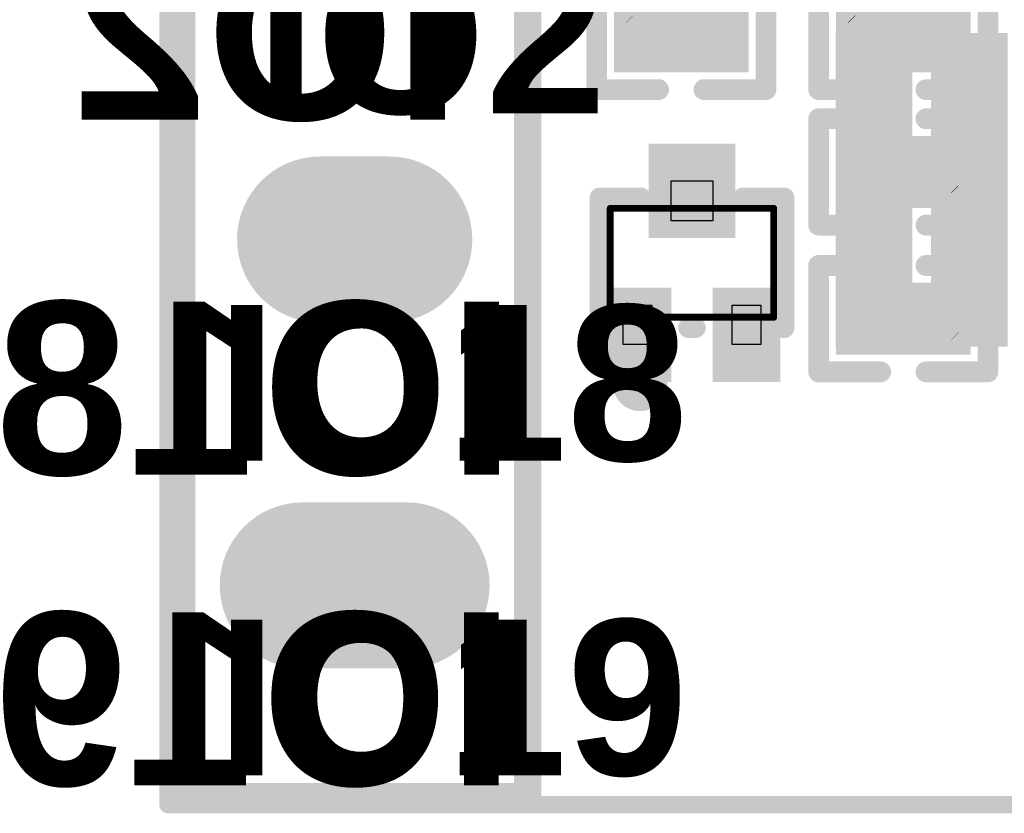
# Model space of a CAD drawing. Header units: inches. Extents: x 0.993 to 1.777, y -0.01 to 0.861.
# Tile 1 of 13: x 0.993 to 1.278, y -0.01 to 0.219. Entities that reach past the tile are written whole.
import ezdxf

# ---------------------------------------------------------------- set-up
doc = ezdxf.new("R2010")
doc.units = ezdxf.units.IN
doc.header["$MEASUREMENT"] = 0
for name, color, linetype in [('Bottom Layer', 5, 'Continuous'), ('Bottom Overlay', 54, 'Continuous'), ('Bottom Paste', 16, 'Continuous'), ('Bottom Solder', 6, 'Continuous'), ('GND', 76, 'Continuous'), ('Keep-Out Layer', 6, 'Continuous'), ('Mechanical 15', 56, 'Continuous'), ('Mechanical 4', 56, 'Continuous'), ('Mechanical 5', 56, 'Continuous'), ('Mechanical 6', 56, 'Continuous'), ('Multi-Layer', 9, 'Continuous'), ('Pad Holes', 156, 'Continuous'), ('Top Layer', 1, 'Continuous'), ('Top Overlay', 2, 'Continuous'), ('Top Paste', 8, 'Continuous'), ('Top Solder', 216, 'Continuous'), ('VCC', 16, 'Continuous')]:
    doc.layers.add(name, color=color, linetype=linetype)
doc.styles.add('Arial_Bold', font='txt', dxfattribs={"height": 0.2})

# ---------------------------------------------------------------- blocks, each defined once
blk = doc.blocks.new('R0201_2')
at = {"layer": 'Mechanical 4'}
blk.add_hatch(color=56, dxfattribs=at).paths.add_polyline_path([(0.01252, 0.00591), (0.01252, -0.0059), (-0.01111, -0.0059), (-0.01111, 0.00591)])
at = {"layer": 'Mechanical 5'}
for points in [[(-0.01111, 0.00591), (-0.01111, -0.0059), (-0.0052, -0.0059), (-0.0052, 0.00591)], [(0.01252, 0.00591), (0.01252, -0.0059), (0.00661, -0.0059), (0.00661, 0.00591)]]:
    blk.add_hatch(color=56, dxfattribs=at).paths.add_polyline_path(points)
at = {"layer": 'Top Layer'}
for points in [[(-0.01477, 0.00638), (-0.00284, 0.00638), (-0.00284, -0.00638), (-0.01477, -0.00638)], [(0.00425, 0.00638), (0.01618, 0.00638), (0.01618, -0.00638), (0.00425, -0.00638)]]:
    blk.add_hatch(color=1, dxfattribs=at).paths.add_polyline_path(points)
at = {"layer": 'Top Paste'}
for points in [[(-0.01477, 0.00638), (-0.00284, 0.00638), (-0.00284, -0.00638), (-0.01477, -0.00638)], [(-0.00248, 0.00543), (-0.00248, -0.00543), (-0.00343, -0.00638), (-0.01383, -0.00638), (-0.01477, -0.00543), (-0.01477, 0.00543), (-0.01383, 0.00638), (-0.00343, 0.00638)], [(0.00389, 0.00543), (0.00389, -0.00543), (0.00484, -0.00638), (0.01524, -0.00638), (0.01618, -0.00543), (0.01618, 0.00543), (0.01524, 0.00638), (0.00484, 0.00638)], [(0.00425, 0.00638), (0.01618, 0.00638), (0.01618, -0.00638), (0.00425, -0.00638)]]:
    blk.add_hatch(color=8, dxfattribs=at).paths.add_polyline_path(points)
at = {"layer": 'Top Solder'}
for points in [[(-0.01877, 0.01038), (0.00116, 0.01038), (0.00116, -0.01038), (-0.01877, -0.01038)], [(0.00025, 0.01038), (0.02018, 0.01038), (0.02018, -0.01038), (0.00025, -0.01038)]]:
    blk.add_hatch(color=216, dxfattribs=at).paths.add_polyline_path(points)
at = {"layer": 'Mechanical 15'}
blk.add_lwpolyline([(0.01665, -0.004, 0.0001, 0.0001, 0), (0.01465, -0.006, 0.0001, 0.0001, 0)], format="xyseb", dxfattribs=at)
for points in [[(0.01662, -0.004, 0.00005, 0.00005, 1), (0.01667, -0.004, 0.00005, 0.00005, 1)], [(0.01462, -0.006, 0.00005, 0.00005, 1), (0.01467, -0.006, 0.00005, 0.00005, 1)]]:
    blk.add_lwpolyline(points, format="xyseb", close=True, dxfattribs=at)
at = {"layer": 'Top Overlay'}
for points in [[(-0.02377, 0.01538, 0.006, 0.006, 0), (-0.02377, -0.01538, 0.006, 0.006, 0)], [(-0.00584, 0.01538, 0.006, 0.006, 0), (-0.02377, 0.01538, 0.006, 0.006, 0)], [(0.02518, 0.01538, 0.006, 0.006, 0), (0.00725, 0.01538, 0.006, 0.006, 0)], [(0.02518, 0.01538, 0.006, 0.006, 0), (0.02518, -0.01538, 0.006, 0.006, 0)], [(-0.00584, -0.01538, 0.006, 0.006, 0), (-0.02377, -0.01538, 0.006, 0.006, 0)], [(0.02518, -0.01538, 0.006, 0.006, 0), (0.00725, -0.01538, 0.006, 0.006, 0)]]:
    blk.add_lwpolyline(points, format="xyseb", dxfattribs=at)
for points in [[(-0.02527, 0.01538, 0.003, 0.003, 1), (-0.02227, 0.01538, 0.003, 0.003, 1)], [(-0.02527, 0.01538, 0.003, 0.003, 1), (-0.02227, 0.01538, 0.003, 0.003, 1)], [(-0.00734, 0.01538, 0.003, 0.003, 1), (-0.00434, 0.01538, 0.003, 0.003, 1)], [(0.00575, 0.01538, 0.003, 0.003, 1), (0.00875, 0.01538, 0.003, 0.003, 1)], [(0.02368, 0.01538, 0.003, 0.003, 1), (0.02668, 0.01538, 0.003, 0.003, 1)], [(0.02368, 0.01538, 0.003, 0.003, 1), (0.02668, 0.01538, 0.003, 0.003, 1)], [(-0.02527, -0.01538, 0.003, 0.003, 1), (-0.02227, -0.01538, 0.003, 0.003, 1)], [(-0.02527, -0.01538, 0.003, 0.003, 1), (-0.02227, -0.01538, 0.003, 0.003, 1)], [(-0.00734, -0.01538, 0.003, 0.003, 1), (-0.00434, -0.01538, 0.003, 0.003, 1)], [(0.00575, -0.01538, 0.003, 0.003, 1), (0.00875, -0.01538, 0.003, 0.003, 1)], [(0.02368, -0.01538, 0.003, 0.003, 1), (0.02668, -0.01538, 0.003, 0.003, 1)], [(0.02368, -0.01538, 0.003, 0.003, 1), (0.02668, -0.01538, 0.003, 0.003, 1)]]:
    blk.add_lwpolyline(points, format="xyseb", close=True, dxfattribs=at)
blk = doc.blocks.new('SIP8_B_21')
at = {"layer": 'Bottom Layer'}
h = blk.add_hatch(color=5, dxfattribs=at)
edge = h.paths.add_edge_path()
edge.add_arc((-0.015, 0.7), 0.02, 90, 270)
edge.add_line((-0.015, 0.68), (0.015, 0.68))
edge.add_arc((0.015, 0.7), 0.02, 270, 450)
edge.add_line((0.015, 0.72), (-0.015, 0.72))
h = blk.add_hatch(color=5, dxfattribs=at)
edge = h.paths.add_edge_path()
edge.add_arc((-0.01, 0.6), 0.02, 90, 270)
edge.add_line((-0.01, 0.58), (0.01, 0.58))
edge.add_arc((0.01, 0.6), 0.02, 270, 450)
edge.add_line((0.01, 0.62), (-0.01, 0.62))
at = {"layer": 'Bottom Solder'}
h = blk.add_hatch(color=6, dxfattribs=at)
edge = h.paths.add_edge_path()
edge.add_arc((-0.015, 0.7), 0.024, 90, 270)
edge.add_line((-0.015, 0.676), (0.015, 0.676))
edge.add_arc((0.015, 0.7), 0.024, 270, 450)
edge.add_line((0.015, 0.724), (-0.015, 0.724))
h = blk.add_hatch(color=6, dxfattribs=at)
edge = h.paths.add_edge_path()
edge.add_arc((-0.01, 0.6), 0.024, 90, 270)
edge.add_line((-0.01, 0.576), (0.01, 0.576))
edge.add_arc((0.01, 0.6), 0.024, 270, 450)
edge.add_line((0.01, 0.624), (-0.01, 0.624))
at = {"layer": 'GND'}
h = blk.add_hatch(color=76, dxfattribs=at)
edge = h.paths.add_edge_path()
edge.add_arc((-0.015, 0.7), 0.02, 90, 270)
edge.add_line((-0.015, 0.68), (0.015, 0.68))
edge.add_arc((0.015, 0.7), 0.02, 270, 450)
edge.add_line((0.015, 0.72), (-0.015, 0.72))
h = blk.add_hatch(color=76, dxfattribs=at)
edge = h.paths.add_edge_path()
edge.add_arc((-0.01, 0.6), 0.02, 90, 270)
edge.add_line((-0.01, 0.58), (0.01, 0.58))
edge.add_arc((0.01, 0.6), 0.02, 270, 450)
edge.add_line((0.01, 0.62), (-0.01, 0.62))
at = {"layer": 'Multi-Layer'}
h = blk.add_hatch(color=9, dxfattribs=at)
edge = h.paths.add_edge_path()
edge.add_arc((-0.015, 0.7), 0.02, 90, 270)
edge.add_line((-0.015, 0.68), (0.015, 0.68))
edge.add_arc((0.015, 0.7), 0.02, 270, 450)
edge.add_line((0.015, 0.72), (-0.015, 0.72))
h = blk.add_hatch(color=9, dxfattribs=at)
edge = h.paths.add_edge_path()
edge.add_arc((-0.01, 0.6), 0.02, 90, 270)
edge.add_line((-0.01, 0.58), (0.01, 0.58))
edge.add_arc((0.01, 0.6), 0.02, 270, 450)
edge.add_line((0.01, 0.62), (-0.01, 0.62))
at = {"layer": 'Pad Holes'}
h = blk.add_hatch(color=7, dxfattribs=at)
edge = h.paths.add_edge_path()
edge.add_arc((0, 0.7), 0.0175, 0, 360)
h = blk.add_hatch(color=7, dxfattribs=at)
edge = h.paths.add_edge_path()
edge.add_arc((0, 0.6), 0.0175, 0, 360)
at = {"layer": 'Top Layer'}
h = blk.add_hatch(color=1, dxfattribs=at)
edge = h.paths.add_edge_path()
edge.add_arc((-0.015, 0.7), 0.02, 90, 270)
edge.add_line((-0.015, 0.68), (0.015, 0.68))
edge.add_arc((0.015, 0.7), 0.02, 270, 450)
edge.add_line((0.015, 0.72), (-0.015, 0.72))
h = blk.add_hatch(color=1, dxfattribs=at)
edge = h.paths.add_edge_path()
edge.add_arc((-0.01, 0.6), 0.02, 90, 270)
edge.add_line((-0.01, 0.58), (0.01, 0.58))
edge.add_arc((0.01, 0.6), 0.02, 270, 450)
edge.add_line((0.01, 0.62), (-0.01, 0.62))
at = {"layer": 'Top Solder'}
h = blk.add_hatch(color=216, dxfattribs=at)
edge = h.paths.add_edge_path()
edge.add_arc((-0.015, 0.7), 0.024, 90, 270)
edge.add_line((-0.015, 0.676), (0.015, 0.676))
edge.add_arc((0.015, 0.7), 0.024, 270, 450)
edge.add_line((0.015, 0.724), (-0.015, 0.724))
h = blk.add_hatch(color=216, dxfattribs=at)
edge = h.paths.add_edge_path()
edge.add_arc((-0.01, 0.6), 0.024, 90, 270)
edge.add_line((-0.01, 0.576), (0.01, 0.576))
edge.add_arc((0.01, 0.6), 0.024, 270, 450)
edge.add_line((0.01, 0.624), (-0.01, 0.624))
at = {"layer": 'VCC'}
h = blk.add_hatch(color=16, dxfattribs=at)
edge = h.paths.add_edge_path()
edge.add_arc((-0.015, 0.7), 0.02, 90, 270)
edge.add_line((-0.015, 0.68), (0.015, 0.68))
edge.add_arc((0.015, 0.7), 0.02, 270, 450)
edge.add_line((0.015, 0.72), (-0.015, 0.72))
h = blk.add_hatch(color=16, dxfattribs=at)
edge = h.paths.add_edge_path()
edge.add_arc((-0.01, 0.6), 0.02, 90, 270)
edge.add_line((-0.01, 0.58), (0.01, 0.58))
edge.add_arc((0.01, 0.6), 0.02, 270, 450)
edge.add_line((0.01, 0.62), (-0.01, 0.62))
at = {"layer": 'Top Overlay'}
for points in [[(-0.05, 0.76117, 0.00787, 0.00787, 0), (-0.05, -0.06143, 0.00787, 0.00787, 0)], [(0.05, 0.76117, 0.00787, 0.00787, 0), (0.05, -0.06143, 0.00787, 0.00787, 0)]]:
    blk.add_lwpolyline(points, format="xyseb", dxfattribs=at)
for points in [[(-0.05197, 0.76117, 0.00394, 0.00394, 1), (-0.04803, 0.76117, 0.00394, 0.00394, 1)], [(0.04803, 0.76117, 0.00394, 0.00394, 1), (0.05197, 0.76117, 0.00394, 0.00394, 1)]]:
    blk.add_lwpolyline(points, format="xyseb", close=True, dxfattribs=at)
blk = doc.blocks.new('SOT_723_L1_2_W0_8_P0_40_LS1_2_BR_24')
at = {"layer": 'Mechanical 15'}
h = blk.add_hatch(color=56, dxfattribs=at)
edge = h.paths.add_edge_path()
edge.add_arc((0.02362, -0.02362), 0.00236, 0.0242, 180.0242)
edge.add_arc((0.02362, -0.02362), 0.00236, 180.0242, 360.0242)
at = {"layer": 'Top Layer'}
for points in [[(0.01122, 0.02154), (0.03048, 0.02154), (0.03048, 0.00996), (0.01122, 0.00996)], [(-0.03048, 0.00854), (-0.01122, 0.00854), (-0.01122, -0.00854), (-0.03048, -0.00854)], [(0.01122, -0.00996), (0.03048, -0.00996), (0.03048, -0.02154), (0.01122, -0.02154)]]:
    blk.add_hatch(color=1, dxfattribs=at).paths.add_polyline_path(points)
at = {"layer": 'Top Paste'}
for points in [[(0.01122, 0.02154), (0.03048, 0.02154), (0.03048, 0.00996), (0.01122, 0.00996)], [(-0.03048, 0.00854), (-0.01122, 0.00854), (-0.01122, -0.00854), (-0.03048, -0.00854)], [(0.01122, -0.00996), (0.03048, -0.00996), (0.03048, -0.02154), (0.01122, -0.02154)]]:
    blk.add_hatch(color=8, dxfattribs=at).paths.add_polyline_path(points)
at = {"layer": 'Top Solder'}
for points in [[(0.00722, 0.02554), (0.03448, 0.02554), (0.03448, 0.00596), (0.00722, 0.00596)], [(-0.03448, 0.01254), (-0.00722, 0.01254), (-0.00722, -0.01254), (-0.03448, -0.01254)], [(0.00722, -0.00596), (0.03448, -0.00596), (0.03448, -0.02554), (0.00722, -0.02554)]]:
    blk.add_hatch(color=216, dxfattribs=at).paths.add_polyline_path(points)
at = {"layer": 'Mechanical 15'}
for p, q in [((0.01221, 0.01161), (0.01221, 0.01988)), ((0.01221, 0.01988), (0.02362, 0.01988)), ((0.02362, 0.01988), (0.02362, 0.01161)), ((0.02362, 0.01161), (0.01221, 0.01161)), ((0.01221, 0.01161), (0.01221, 0.01161)), ((-0.01221, 0.0061), (-0.02362, 0.0061)), ((-0.02362, 0.0061), (-0.02362, -0.0061)), ((-0.01221, -0.0061), (-0.01221, 0.0061)), ((-0.02362, -0.0061), (-0.01221, -0.0061)), ((-0.01221, -0.0061), (-0.01221, -0.0061)), ((0.01221, -0.01988), (0.01221, -0.01161)), ((0.01221, -0.01161), (0.02362, -0.01161)), ((0.02362, -0.01161), (0.02362, -0.01988)), ((0.02362, -0.01988), (0.01221, -0.01988)), ((0.01221, -0.01988), (0.01221, -0.01988))]:
    blk.add_line(p, q, dxfattribs=at)
for points in [[(0.01575, 0.02362, 0.002, 0.002, 0), (-0.01575, 0.02362, 0.002, 0.002, 0)], [(-0.01575, -0.02362, 0.002, 0.002, 0), (-0.01575, 0.02362, 0.002, 0.002, 0)], [(0.01575, -0.02362, 0.002, 0.002, 0), (0.01575, 0.02362, 0.002, 0.002, 0)], [(0.01575, -0.02362, 0.002, 0.002, 0), (-0.01575, -0.02362, 0.002, 0.002, 0)]]:
    blk.add_lwpolyline(points, format="xyseb", dxfattribs=at)
for points in [[(-0.01625, 0.02362, 0.001, 0.001, 1), (-0.01525, 0.02362, 0.001, 0.001, 1)], [(-0.01625, 0.02362, 0.001, 0.001, 1), (-0.01525, 0.02362, 0.001, 0.001, 1)], [(0.01525, 0.02362, 0.001, 0.001, 1), (0.01625, 0.02362, 0.001, 0.001, 1)], [(0.01525, 0.02362, 0.001, 0.001, 1), (0.01625, 0.02362, 0.001, 0.001, 1)], [(-0.01625, -0.02362, 0.001, 0.001, 1), (-0.01525, -0.02362, 0.001, 0.001, 1)], [(-0.01625, -0.02362, 0.001, 0.001, 1), (-0.01525, -0.02362, 0.001, 0.001, 1)], [(0.01525, -0.02362, 0.001, 0.001, 1), (0.01625, -0.02362, 0.001, 0.001, 1)], [(0.01525, -0.02362, 0.001, 0.001, 1), (0.01625, -0.02362, 0.001, 0.001, 1)]]:
    blk.add_lwpolyline(points, format="xyseb", close=True, dxfattribs=at)
at = {"layer": 'Mechanical 6'}
for points in [[(0.03894, -0.015, 0.00787, 0.00787, 1), (0.03106, -0.015, 0.00787, 0.00787, 1)], [(0.02909, -0.015, 0.00394, 0.00394, 1), (0.03303, -0.015, 0.00394, 0.00394, 1)], [(0.03697, -0.015, 0.00394, 0.00394, 1), (0.04091, -0.015, 0.00394, 0.00394, 1)]]:
    blk.add_lwpolyline(points, format="xyseb", close=True, dxfattribs=at)
at = {"layer": 'Top Overlay'}
for points in [[(-0.01875, 0.01479, 0.006, 0.006, 0), (-0.01875, 0.02662, 0.006, 0.006, 0)], [(0.01875, 0.02662, 0.006, 0.006, 0), (-0.01875, 0.02662, 0.006, 0.006, 0)], [(0.01875, -0.00096, 0.006, 0.006, 0), (0.01875, 0.00096, 0.006, 0.006, 0)], [(-0.01875, -0.02662, 0.006, 0.006, 0), (-0.01875, -0.01479, 0.006, 0.006, 0)], [(0.01875, -0.02662, 0.006, 0.006, 0), (-0.01875, -0.02662, 0.006, 0.006, 0)]]:
    blk.add_lwpolyline(points, format="xyseb", dxfattribs=at)
for points in [[(-0.02025, 0.02662, 0.003, 0.003, 1), (-0.01725, 0.02662, 0.003, 0.003, 1)], [(-0.02025, 0.02662, 0.003, 0.003, 1), (-0.01725, 0.02662, 0.003, 0.003, 1)], [(0.01725, 0.02662, 0.003, 0.003, 1), (0.02025, 0.02662, 0.003, 0.003, 1)], [(-0.02025, 0.01479, 0.003, 0.003, 1), (-0.01725, 0.01479, 0.003, 0.003, 1)], [(0.01725, 0.00096, 0.003, 0.003, 1), (0.02025, 0.00096, 0.003, 0.003, 1)], [(0.01725, -0.00096, 0.003, 0.003, 1), (0.02025, -0.00096, 0.003, 0.003, 1)], [(-0.02025, -0.01479, 0.003, 0.003, 1), (-0.01725, -0.01479, 0.003, 0.003, 1)], [(-0.02025, -0.02662, 0.003, 0.003, 1), (-0.01725, -0.02662, 0.003, 0.003, 1)], [(-0.02025, -0.02662, 0.003, 0.003, 1), (-0.01725, -0.02662, 0.003, 0.003, 1)], [(0.01725, -0.02662, 0.003, 0.003, 1), (0.02025, -0.02662, 0.003, 0.003, 1)]]:
    blk.add_lwpolyline(points, format="xyseb", close=True, dxfattribs=at)
blk = doc.blocks.new('R0201_29')
at = {"layer": 'Mechanical 4'}
blk.add_hatch(color=56, dxfattribs=at).paths.add_polyline_path([(0.01252, 0.00591), (0.01252, -0.0059), (-0.01111, -0.0059), (-0.01111, 0.00591)])
at = {"layer": 'Mechanical 5'}
for points in [[(-0.01111, 0.00591), (-0.01111, -0.0059), (-0.0052, -0.0059), (-0.0052, 0.00591)], [(0.01252, 0.00591), (0.01252, -0.0059), (0.00661, -0.0059), (0.00661, 0.00591)]]:
    blk.add_hatch(color=56, dxfattribs=at).paths.add_polyline_path(points)
at = {"layer": 'Top Layer'}
for points in [[(-0.01477, 0.00638), (-0.00284, 0.00638), (-0.00284, -0.00638), (-0.01477, -0.00638)], [(0.00425, 0.00638), (0.01618, 0.00638), (0.01618, -0.00638), (0.00425, -0.00638)]]:
    blk.add_hatch(color=1, dxfattribs=at).paths.add_polyline_path(points)
at = {"layer": 'Top Paste'}
for points in [[(-0.01477, 0.00638), (-0.00284, 0.00638), (-0.00284, -0.00638), (-0.01477, -0.00638)], [(-0.00248, 0.00543), (-0.00248, -0.00543), (-0.00343, -0.00638), (-0.01383, -0.00638), (-0.01477, -0.00543), (-0.01477, 0.00543), (-0.01383, 0.00638), (-0.00343, 0.00638)], [(0.00389, 0.00543), (0.00389, -0.00543), (0.00484, -0.00638), (0.01524, -0.00638), (0.01618, -0.00543), (0.01618, 0.00543), (0.01524, 0.00638), (0.00484, 0.00638)], [(0.00425, 0.00638), (0.01618, 0.00638), (0.01618, -0.00638), (0.00425, -0.00638)]]:
    blk.add_hatch(color=8, dxfattribs=at).paths.add_polyline_path(points)
at = {"layer": 'Top Solder'}
for points in [[(-0.01877, 0.01038), (0.00116, 0.01038), (0.00116, -0.01038), (-0.01877, -0.01038)], [(0.00025, 0.01038), (0.02018, 0.01038), (0.02018, -0.01038), (0.00025, -0.01038)]]:
    blk.add_hatch(color=216, dxfattribs=at).paths.add_polyline_path(points)
at = {"layer": 'Mechanical 15'}
blk.add_lwpolyline([(0.01665, -0.004, 0.0001, 0.0001, 0), (0.01465, -0.006, 0.0001, 0.0001, 0)], format="xyseb", dxfattribs=at)
for points in [[(0.01662, -0.004, 0.00005, 0.00005, 1), (0.01667, -0.004, 0.00005, 0.00005, 1)], [(0.01462, -0.006, 0.00005, 0.00005, 1), (0.01467, -0.006, 0.00005, 0.00005, 1)]]:
    blk.add_lwpolyline(points, format="xyseb", close=True, dxfattribs=at)
at = {"layer": 'Top Overlay'}
for points in [[(-0.00584, 0.01538, 0.006, 0.006, 0), (-0.02377, 0.01538, 0.006, 0.006, 0)], [(-0.02377, 0.01538, 0.006, 0.006, 0), (-0.02377, -0.01538, 0.006, 0.006, 0)], [(0.02518, 0.01538, 0.006, 0.006, 0), (0.00725, 0.01538, 0.006, 0.006, 0)], [(0.02518, 0.01538, 0.006, 0.006, 0), (0.02518, -0.01538, 0.006, 0.006, 0)], [(-0.00584, -0.01538, 0.006, 0.006, 0), (-0.02377, -0.01538, 0.006, 0.006, 0)], [(0.02518, -0.01538, 0.006, 0.006, 0), (0.00725, -0.01538, 0.006, 0.006, 0)]]:
    blk.add_lwpolyline(points, format="xyseb", dxfattribs=at)
for points in [[(-0.02527, 0.01538, 0.003, 0.003, 1), (-0.02227, 0.01538, 0.003, 0.003, 1)], [(-0.02527, 0.01538, 0.003, 0.003, 1), (-0.02227, 0.01538, 0.003, 0.003, 1)], [(-0.00734, 0.01538, 0.003, 0.003, 1), (-0.00434, 0.01538, 0.003, 0.003, 1)], [(0.00575, 0.01538, 0.003, 0.003, 1), (0.00875, 0.01538, 0.003, 0.003, 1)], [(0.02368, 0.01538, 0.003, 0.003, 1), (0.02668, 0.01538, 0.003, 0.003, 1)], [(0.02368, 0.01538, 0.003, 0.003, 1), (0.02668, 0.01538, 0.003, 0.003, 1)], [(-0.02527, -0.01538, 0.003, 0.003, 1), (-0.02227, -0.01538, 0.003, 0.003, 1)], [(-0.02527, -0.01538, 0.003, 0.003, 1), (-0.02227, -0.01538, 0.003, 0.003, 1)], [(-0.00734, -0.01538, 0.003, 0.003, 1), (-0.00434, -0.01538, 0.003, 0.003, 1)], [(0.00575, -0.01538, 0.003, 0.003, 1), (0.00875, -0.01538, 0.003, 0.003, 1)], [(0.02368, -0.01538, 0.003, 0.003, 1), (0.02668, -0.01538, 0.003, 0.003, 1)], [(0.02368, -0.01538, 0.003, 0.003, 1), (0.02668, -0.01538, 0.003, 0.003, 1)]]:
    blk.add_lwpolyline(points, format="xyseb", close=True, dxfattribs=at)
blk = doc.blocks.new('R0201_30')
at = {"layer": 'Mechanical 4'}
blk.add_hatch(color=56, dxfattribs=at).paths.add_polyline_path([(0.01252, 0.00591), (0.01252, -0.0059), (-0.01111, -0.0059), (-0.01111, 0.00591)])
at = {"layer": 'Mechanical 5'}
for points in [[(-0.01111, 0.00591), (-0.01111, -0.0059), (-0.0052, -0.0059), (-0.0052, 0.00591)], [(0.01252, 0.00591), (0.01252, -0.0059), (0.00661, -0.0059), (0.00661, 0.00591)]]:
    blk.add_hatch(color=56, dxfattribs=at).paths.add_polyline_path(points)
at = {"layer": 'Top Layer'}
for points in [[(-0.01477, 0.00638), (-0.00284, 0.00638), (-0.00284, -0.00638), (-0.01477, -0.00638)], [(0.00425, 0.00638), (0.01618, 0.00638), (0.01618, -0.00638), (0.00425, -0.00638)]]:
    blk.add_hatch(color=1, dxfattribs=at).paths.add_polyline_path(points)
at = {"layer": 'Top Paste'}
for points in [[(-0.01477, 0.00638), (-0.00284, 0.00638), (-0.00284, -0.00638), (-0.01477, -0.00638)], [(-0.00248, 0.00543), (-0.00248, -0.00543), (-0.00343, -0.00638), (-0.01383, -0.00638), (-0.01477, -0.00543), (-0.01477, 0.00543), (-0.01383, 0.00638), (-0.00343, 0.00638)], [(0.00389, 0.00543), (0.00389, -0.00543), (0.00484, -0.00638), (0.01524, -0.00638), (0.01618, -0.00543), (0.01618, 0.00543), (0.01524, 0.00638), (0.00484, 0.00638)], [(0.00425, 0.00638), (0.01618, 0.00638), (0.01618, -0.00638), (0.00425, -0.00638)]]:
    blk.add_hatch(color=8, dxfattribs=at).paths.add_polyline_path(points)
at = {"layer": 'Top Solder'}
for points in [[(-0.01877, 0.01038), (0.00116, 0.01038), (0.00116, -0.01038), (-0.01877, -0.01038)], [(0.00025, 0.01038), (0.02018, 0.01038), (0.02018, -0.01038), (0.00025, -0.01038)]]:
    blk.add_hatch(color=216, dxfattribs=at).paths.add_polyline_path(points)
at = {"layer": 'Mechanical 15'}
blk.add_lwpolyline([(0.01465, -0.006, 0.0001, 0.0001, 0), (0.01665, -0.004, 0.0001, 0.0001, 0)], format="xyseb", dxfattribs=at)
for points in [[(0.01662, -0.004, 0.00005, 0.00005, 1), (0.01667, -0.004, 0.00005, 0.00005, 1)], [(0.01462, -0.006, 0.00005, 0.00005, 1), (0.01467, -0.006, 0.00005, 0.00005, 1)]]:
    blk.add_lwpolyline(points, format="xyseb", close=True, dxfattribs=at)
at = {"layer": 'Top Overlay'}
for points in [[(-0.02377, -0.01538, 0.006, 0.006, 0), (-0.02377, 0.01538, 0.006, 0.006, 0)], [(-0.02377, 0.01538, 0.006, 0.006, 0), (-0.00584, 0.01538, 0.006, 0.006, 0)], [(0.00725, 0.01538, 0.006, 0.006, 0), (0.02518, 0.01538, 0.006, 0.006, 0)], [(0.02518, -0.01538, 0.006, 0.006, 0), (0.02518, 0.01538, 0.006, 0.006, 0)], [(-0.02377, -0.01538, 0.006, 0.006, 0), (-0.00584, -0.01538, 0.006, 0.006, 0)], [(0.00725, -0.01538, 0.006, 0.006, 0), (0.02518, -0.01538, 0.006, 0.006, 0)]]:
    blk.add_lwpolyline(points, format="xyseb", dxfattribs=at)
for points in [[(-0.02527, 0.01538, 0.003, 0.003, 1), (-0.02227, 0.01538, 0.003, 0.003, 1)], [(-0.02527, 0.01538, 0.003, 0.003, 1), (-0.02227, 0.01538, 0.003, 0.003, 1)], [(-0.00734, 0.01538, 0.003, 0.003, 1), (-0.00434, 0.01538, 0.003, 0.003, 1)], [(0.00575, 0.01538, 0.003, 0.003, 1), (0.00875, 0.01538, 0.003, 0.003, 1)], [(0.02368, 0.01538, 0.003, 0.003, 1), (0.02668, 0.01538, 0.003, 0.003, 1)], [(0.02368, 0.01538, 0.003, 0.003, 1), (0.02668, 0.01538, 0.003, 0.003, 1)], [(-0.02527, -0.01538, 0.003, 0.003, 1), (-0.02227, -0.01538, 0.003, 0.003, 1)], [(-0.02527, -0.01538, 0.003, 0.003, 1), (-0.02227, -0.01538, 0.003, 0.003, 1)], [(-0.00734, -0.01538, 0.003, 0.003, 1), (-0.00434, -0.01538, 0.003, 0.003, 1)], [(0.00575, -0.01538, 0.003, 0.003, 1), (0.00875, -0.01538, 0.003, 0.003, 1)], [(0.02368, -0.01538, 0.003, 0.003, 1), (0.02668, -0.01538, 0.003, 0.003, 1)], [(0.02368, -0.01538, 0.003, 0.003, 1), (0.02668, -0.01538, 0.003, 0.003, 1)]]:
    blk.add_lwpolyline(points, format="xyseb", close=True, dxfattribs=at)
blk = doc.blocks.new('R0201_34')
at = {"layer": 'Mechanical 4'}
blk.add_hatch(color=56, dxfattribs=at).paths.add_polyline_path([(0.01252, 0.00591), (0.01252, -0.0059), (-0.01111, -0.0059), (-0.01111, 0.00591)])
at = {"layer": 'Mechanical 5'}
for points in [[(-0.01111, 0.00591), (-0.01111, -0.0059), (-0.0052, -0.0059), (-0.0052, 0.00591)], [(0.01252, 0.00591), (0.01252, -0.0059), (0.00661, -0.0059), (0.00661, 0.00591)]]:
    blk.add_hatch(color=56, dxfattribs=at).paths.add_polyline_path(points)
at = {"layer": 'Top Layer'}
for points in [[(-0.01477, 0.00638), (-0.00284, 0.00638), (-0.00284, -0.00638), (-0.01477, -0.00638)], [(0.00425, 0.00638), (0.01618, 0.00638), (0.01618, -0.00638), (0.00425, -0.00638)]]:
    blk.add_hatch(color=1, dxfattribs=at).paths.add_polyline_path(points)
at = {"layer": 'Top Paste'}
for points in [[(-0.01477, 0.00638), (-0.00284, 0.00638), (-0.00284, -0.00638), (-0.01477, -0.00638)], [(-0.00248, 0.00543), (-0.00248, -0.00543), (-0.00343, -0.00638), (-0.01383, -0.00638), (-0.01477, -0.00543), (-0.01477, 0.00543), (-0.01383, 0.00638), (-0.00343, 0.00638)], [(0.00389, 0.00543), (0.00389, -0.00543), (0.00484, -0.00638), (0.01524, -0.00638), (0.01618, -0.00543), (0.01618, 0.00543), (0.01524, 0.00638), (0.00484, 0.00638)], [(0.00425, 0.00638), (0.01618, 0.00638), (0.01618, -0.00638), (0.00425, -0.00638)]]:
    blk.add_hatch(color=8, dxfattribs=at).paths.add_polyline_path(points)
at = {"layer": 'Top Solder'}
for points in [[(-0.01877, 0.01038), (0.00116, 0.01038), (0.00116, -0.01038), (-0.01877, -0.01038)], [(0.00025, 0.01038), (0.02018, 0.01038), (0.02018, -0.01038), (0.00025, -0.01038)]]:
    blk.add_hatch(color=216, dxfattribs=at).paths.add_polyline_path(points)
at = {"layer": 'Mechanical 15'}
blk.add_lwpolyline([(0.01465, -0.006, 0.0001, 0.0001, 0), (0.01665, -0.004, 0.0001, 0.0001, 0)], format="xyseb", dxfattribs=at)
for points in [[(0.01662, -0.004, 0.00005, 0.00005, 1), (0.01667, -0.004, 0.00005, 0.00005, 1)], [(0.01462, -0.006, 0.00005, 0.00005, 1), (0.01467, -0.006, 0.00005, 0.00005, 1)]]:
    blk.add_lwpolyline(points, format="xyseb", close=True, dxfattribs=at)
at = {"layer": 'Top Overlay'}
for points in [[(-0.02377, -0.01538, 0.006, 0.006, 0), (-0.02377, 0.01538, 0.006, 0.006, 0)], [(-0.02377, 0.01538, 0.006, 0.006, 0), (-0.00584, 0.01538, 0.006, 0.006, 0)], [(0.00725, 0.01538, 0.006, 0.006, 0), (0.02518, 0.01538, 0.006, 0.006, 0)], [(0.02518, -0.01538, 0.006, 0.006, 0), (0.02518, 0.01538, 0.006, 0.006, 0)], [(-0.02377, -0.01538, 0.006, 0.006, 0), (-0.00584, -0.01538, 0.006, 0.006, 0)], [(0.00725, -0.01538, 0.006, 0.006, 0), (0.02518, -0.01538, 0.006, 0.006, 0)]]:
    blk.add_lwpolyline(points, format="xyseb", dxfattribs=at)
for points in [[(-0.02527, 0.01538, 0.003, 0.003, 1), (-0.02227, 0.01538, 0.003, 0.003, 1)], [(-0.02527, 0.01538, 0.003, 0.003, 1), (-0.02227, 0.01538, 0.003, 0.003, 1)], [(-0.00734, 0.01538, 0.003, 0.003, 1), (-0.00434, 0.01538, 0.003, 0.003, 1)], [(0.00575, 0.01538, 0.003, 0.003, 1), (0.00875, 0.01538, 0.003, 0.003, 1)], [(0.02368, 0.01538, 0.003, 0.003, 1), (0.02668, 0.01538, 0.003, 0.003, 1)], [(0.02368, 0.01538, 0.003, 0.003, 1), (0.02668, 0.01538, 0.003, 0.003, 1)], [(-0.02527, -0.01538, 0.003, 0.003, 1), (-0.02227, -0.01538, 0.003, 0.003, 1)], [(-0.02527, -0.01538, 0.003, 0.003, 1), (-0.02227, -0.01538, 0.003, 0.003, 1)], [(-0.00734, -0.01538, 0.003, 0.003, 1), (-0.00434, -0.01538, 0.003, 0.003, 1)], [(0.00575, -0.01538, 0.003, 0.003, 1), (0.00875, -0.01538, 0.003, 0.003, 1)], [(0.02368, -0.01538, 0.003, 0.003, 1), (0.02668, -0.01538, 0.003, 0.003, 1)], [(0.02368, -0.01538, 0.003, 0.003, 1), (0.02668, -0.01538, 0.003, 0.003, 1)]]:
    blk.add_lwpolyline(points, format="xyseb", close=True, dxfattribs=at)
blk = doc.blocks.new('0INCH85_LCD_GC9107_B_39')
at = {"layer": 'Bottom Layer'}
for points in [[(0.46483, -0.3387), (0.47901, -0.3387), (0.47901, -0.42137), (0.46483, -0.42137)], [(0.49239, -0.3387), (0.50657, -0.3387), (0.50657, -0.42137), (0.49239, -0.42137)]]:
    blk.add_hatch(color=5, dxfattribs=at).paths.add_polyline_path(points)
at = {"layer": 'Bottom Paste'}
for points in [[(0.46483, -0.3387), (0.47901, -0.3387), (0.47901, -0.42137), (0.46483, -0.42137)], [(0.49239, -0.3387), (0.50657, -0.3387), (0.50657, -0.42137), (0.49239, -0.42137)]]:
    blk.add_hatch(color=16, dxfattribs=at).paths.add_polyline_path(points)
at = {"layer": 'Bottom Solder'}
for points in [[(0.46083, -0.3347), (0.48301, -0.3347), (0.48301, -0.42537), (0.46083, -0.42537)], [(0.48839, -0.3347), (0.51057, -0.3347), (0.51057, -0.42537), (0.48839, -0.42537)]]:
    blk.add_hatch(color=6, dxfattribs=at).paths.add_polyline_path(points)

msp = doc.modelspace()

# ---------------------------------------------------------------- linework, layer by layer
at = {"layer": 'Keep-Out Layer'}
for points in [[(1.03596, -0.00782, 0.005, 0.005, 0), (1.03596, 0.81895, 0.005, 0.005, 0)], [(1.03596, -0.00782, 0.005, 0.005, 0), (1.74462, -0.00782, 0.005, 0.005, 0)]]:
    msp.add_lwpolyline(points, format="xyseb", dxfattribs=at)
msp.add_lwpolyline([(1.03471, -0.00782, 0.0025, 0.0025, 1), (1.03721, -0.00782, 0.0025, 0.0025, 1)], format="xyseb", close=True, dxfattribs=at)
msp.add_lwpolyline([(1.03471, -0.00782, 0.0025, 0.0025, 1), (1.03721, -0.00782, 0.0025, 0.0025, 1)], format="xyseb", close=True, dxfattribs=at)
at = {"layer": 'Top Overlay'}
msp.add_lwpolyline([(1.03996, -0.0056, 0.008, 0.008, 0), (1.13996, -0.0056, 0.008, 0.008, 0)], format="xyseb", dxfattribs=at)
for points in [[(1.03796, -0.0056, 0.004, 0.004, 1), (1.04196, -0.0056, 0.004, 0.004, 1)], [(1.13796, -0.0056, 0.004, 0.004, 1), (1.14196, -0.0056, 0.004, 0.004, 1)]]:
    msp.add_lwpolyline(points, format="xyseb", close=True, dxfattribs=at)

# ---------------------------------------------------------------- block references
for name, p, rotation in [('SIP8_B_21', (1.08996, 0.75557), 180), ('R0201_29', (1.18506, 0.21428), 180), ('R0201_2', (1.24926, 0.21428), 180), ('0INCH85_LCD_GC9107_B_39', (1.73955, -0.21015), 180), ('R0201_34', (1.24784, 0.1751), 360), ('SOT_723_L1_2_W0_8_P0_40_LS1_2_BR_24', (1.18746, 0.14883), 270), ('R0201_30', (1.24784, 0.13268), 360)]:
    msp.add_blockref(name, p, dxfattribs=dict(rotation=rotation))

# ---------------------------------------------------------------- texts
at = {"layer": 'Bottom Overlay', "style": 'Arial_Bold', "text_generation_flag": 2}
for s, p in [('IO2', (1.12077, 0.1902)), ('IO18', (1.1363, 0.0876)), ('IO19', (1.13623, -0.00223))]:
    msp.add_text(s, height=0.05, rotation=360, dxfattribs=at).set_placement(p)
at = {"layer": 'Top Overlay', "style": 'Arial_Bold'}
for s, p in [('IO2', (1.0614, 0.192)), ('IO18', (1.05, 0.0916)), ('IO19', (1.05, 0.0007))]:
    msp.add_text(s, height=0.045, rotation=360, dxfattribs=at).set_placement(p)

doc.saveas('drawing.dxf')
